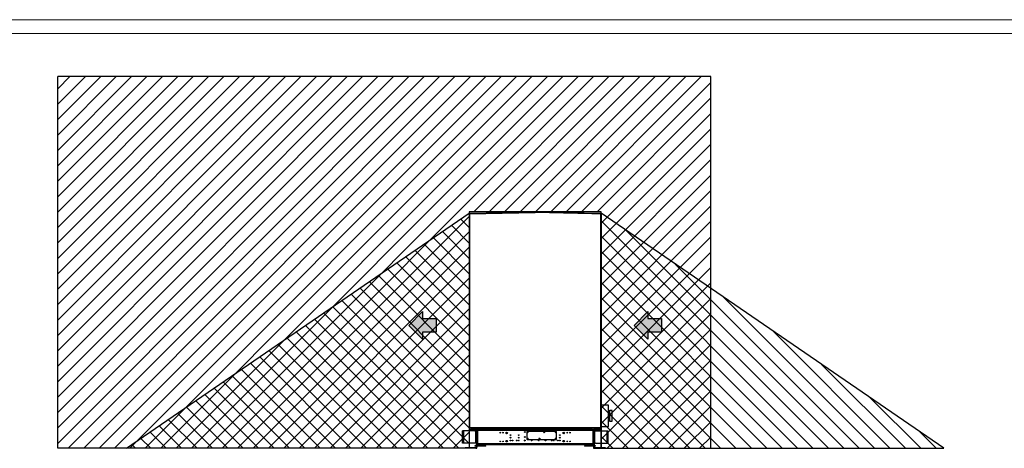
# Model space of a CAD drawing. Header units: millimetres. Extents: x 0 to 39025, y 0 to 11880.
# Tile 14 of 64: x 17971 to 25149, y 8759 to 11880. Entities that reach past the tile are written whole.
import ezdxf

# ---------------------------------------------------------------- set-up
doc = ezdxf.new("R2010")
doc.units = ezdxf.units.MM
for name, color, linetype in [('ANOTACIJE', 7, 'Continuous'), ('FORMAT', 7, 'Continuous'), ('ODMIKI funkcionalni', 253, 'Continuous'), ('ODMIKI varnostni', 252, 'Continuous')]:
    doc.layers.add(name, color=color, linetype=linetype)

# ---------------------------------------------------------------- blocks, each defined once
blk = doc.blocks.new('PUŠČICA')
h = blk.add_hatch(color=256)
h.dxf.hatch_style = 1
h.paths.add_polyline_path([(-50, 50), (-50, 25), (-100, 25), (-100, -25), (-50, -25), (-50, -50), (0, 0)])
at = {"ltscale": 10}
for p, q in [((0, 0), (-50, 50)), ((-50, 50), (-50, 25)), ((-100, 25), (-100, -25)), ((-50, 25), (-100, 25)), ((-50, -50), (0, 0)), ((-100, -25), (-50, -25)), ((-50, -25), (-50, -50))]:
    blk.add_line(p, q, dxfattribs=at)

msp = doc.modelspace()

# ---------------------------------------------------------------- hatches: boundary and pattern name
at = {"layer": 'ODMIKI funkcionalni'}
h = msp.add_hatch(dxfattribs=at)
h.set_pattern_fill('ANSI31', color=256, scale=25)
h.set_pattern_definition([(45, (3920.67, 640.926), (-56.1266, 56.1266), [])])
h.paths.add_polyline_path([(23008.8, 11465.7), (18248.8, 11465.7), (18248.8, 8759.1), (21248.7, 8759.1), (21248.7, 10480.9), (22208.9, 10480.9), (22209, 8759.1), (23008.8, 8759.1)])
at = {"layer": 'ODMIKI varnostni'}
h = msp.add_hatch(dxfattribs=at)
h.set_pattern_fill('ANSI31', color=256, scale=25, angle=90)
h.set_pattern_definition([(135, (3920.67, 640.926), (-56.1266, -56.1266), [])])
h.paths.add_polyline_path([(22208.8, 10470.4), (22208.8, 8759.1), (24708.8, 8759.1)])
h.paths.add_polyline_path([(21248.6, 10470.4), (18748.5, 8759.1), (21248.6, 8759.1)])

# ---------------------------------------------------------------- linework, layer by layer
at = {"color": 7, "linetype": 'Continuous', "lineweight": 25, "ltscale": 20}
for p, q in [((21251.6, 10470.4), (21728.7, 10480.8)), ((21728.8, 10480.8), (22205.9, 10470.4)), ((21728.8, 10478.7), (21728.8, 10480.8)), ((21248.2, 10460.4), (21248.1, 10466)), ((21248.8, 10466), (21248.1, 10466)), ((21248.2, 10461.4), (21248.7, 10461.4)), ((21248.5, 10460.4), (21248.2, 10460.4)), ((21248.5, 10460.4), (21248.5, 8905.1)), ((21248.7, 10464.9), (21248.8, 10464.9)), ((21248.8, 10465.8), (21248.8, 10467.5)), ((21248.8, 10467.5), (21249.8, 10467.5)), ((21248.8, 10465.7), (21248.8, 8907.1)), ((21249.8, 10467.8), (21249.9, 10466.8)), ((21249.8, 10467.8), (21249.9, 10467.8)), ((21249.8, 10467.8), (21249.8, 10467.8)), ((21249.8, 10466), (21249.8, 10467.5)), ((21249.9, 10466.8), (21249.8, 10466.8)), ((21249.9, 10467.5), (21249.9, 10466)), ((21250.9, 10467.5), (21249.9, 10467.5)), ((21249.9, 10466.8), (21249.9, 10466.8)), ((21728.6, 10477.8), (21250.1, 10467.3)), ((21250.1, 10466.3), (21250.1, 10467.3)), ((21250.8, 10466.3), (21250.1, 10466.3)), ((21250.5, 10466), (21250.1, 10466)), ((21250.1, 10466), (21250.8, 10466)), ((21250.5, 10466), (21250.8, 10466)), ((21250.5, 10466), (21250.5, 10465.4)), ((21250.8, 10465.3), (21728.7, 10475.8)), ((21250.8, 8905.1), (21250.8, 10465.3)), ((21250.9, 10467.3), (21250.9, 10467.5)), ((21251, 10467.8), (21274.6, 10468.3)), ((21251.7, 10468.3), (21251.6, 10470.4)), ((21251.7, 10468.3), (21251.6, 10469.3)), ((21251.6, 10469.3), (21251.6, 10469.3)), ((21251.7, 10468.3), (21728.8, 10478.7)), ((21275.1, 10468.8), (21251.7, 10468.3)), ((21274.2, 10467.9), (21275.1, 10468.8)), ((21275.4, 10468.9), (21274.5, 10467.9)), ((21274.7, 10468.8), (21274.7, 10468.8)), ((21317.3, 10468.9), (21276.7, 10468.9)), ((21315.5, 10469.7), (21278.8, 10468.9)), ((21299.7, 10468.9), (21316.2, 10469.2)), ((21299.7, 10468.9), (21299.7, 10468.9)), ((21315.5, 10469.7), (21315.5, 10469.7)), ((21316, 10468.9), (21316, 10468.8)), ((21317.3, 10469.3), (21317.3, 10469.3)), ((21317.3, 10469), (21317.3, 10468.8)), ((21317.3, 10469), (21319.8, 10469)), ((21319.8, 10469.8), (21319.8, 10468.9)), ((21322.1, 10469.9), (21366.6, 10469.9)), ((21358.8, 10469.9), (21727.8, 10477.9)), ((21727.8, 10477.8), (21727.8, 10477.9)), ((21728.6, 10477.8), (21728.7, 10475.8)), ((21728.9, 10477.7), (21728.6, 10477.7)), ((21728.7, 10475.8), (21728.9, 10475.8)), ((21728.8, 10478.7), (22205.9, 10468.3)), ((21728.9, 10475.8), (21728.9, 10477.8)), ((22207.4, 10467.3), (21728.9, 10477.8)), ((22206.8, 10465.3), (21728.9, 10475.8)), ((21729.8, 10477.9), (22141.2, 10468.9)), ((21729.8, 10477.9), (21729.8, 10477.8)), ((22141.2, 10468.8), (22141.2, 10468.9)), ((22141.2, 10468.9), (22180.8, 10468.9)), ((22157.9, 10468.9), (22141.3, 10469.2)), ((22141.5, 10468.8), (22141.5, 10468.9)), ((22142.1, 10469.7), (22178.7, 10468.9)), ((22142.1, 10469.7), (22142.1, 10469.7)), ((22157.8, 10468.9), (22157.8, 10468.9)), ((22183.1, 10467.9), (22182.1, 10468.9)), ((22182.4, 10468.8), (22183.4, 10467.9)), ((22182.5, 10468.8), (22205.9, 10468.3)), ((22182.8, 10468.8), (22182.8, 10468.8)), ((22206.6, 10467.8), (22182.9, 10468.3)), ((22205.9, 10470.4), (22205.9, 10468.3)), ((22205.9, 10468.3), (22205.9, 10469.3)), ((22205.9, 10469.3), (22205.9, 10469.3)), ((22206.6, 10467.5), (22207.6, 10467.5)), ((22206.6, 10467.5), (22206.6, 10467.3)), ((22207.4, 10466.3), (22206.8, 10466.3)), ((22207.1, 10466), (22206.8, 10466)), ((22207.4, 10466), (22206.8, 10466)), ((22206.8, 8904.6), (22206.8, 10465.3)), ((22207.1, 10466), (22207.4, 10466)), ((22207.1, 10466), (22207.1, 10465.4)), ((22207.4, 10467.3), (22207.4, 10466.3)), ((22207.7, 10467.8), (22207.6, 10467.8)), ((22207.6, 10466), (22207.6, 10467.5)), ((22207.7, 10466.8), (22207.6, 10466.8)), ((22207.7, 10466.3), (22207.6, 10466.3)), ((22207.7, 10467.8), (22207.7, 10466.8)), ((22207.7, 10467.8), (22207.7, 10467.8)), ((22207.7, 10467.5), (22208.7, 10467.5)), ((22207.7, 10466), (22207.7, 10467.5)), ((22207.7, 10466.8), (22207.7, 10466.8)), ((22208.7, 10465.8), (22208.7, 10467.5)), ((22208.7, 10466), (22209.4, 10466)), ((22208.8, 10465.7), (22208.8, 8905.1)), ((22208.8, 10461.4), (22209.3, 10461.4)), ((22209.3, 10460.4), (22208.8, 10460.4)), ((22209.4, 10466), (22209.3, 10460.4)), ((21248.8, 9078.4), (21248.5, 9078.4)), ((22264.1, 9073.1), (22208.8, 9073.1)), ((22264.1, 8917.1), (22264.1, 9073.1)), ((22264.2, 8957.5), (22264.2, 9032.6)), ((22272.4, 9031.2), (22264.7, 9031.2)), ((22264.7, 8958.9), (22264.7, 9031.2)), ((22272.3, 9031.2), (22272.3, 9032.6)), ((22272.4, 8958.9), (22272.4, 9031.2)), ((22288.8, 9033.1), (22272.8, 9033.1)), ((22272.8, 9031.5), (22272.8, 9033.1)), ((22272.9, 8957.5), (22272.9, 9032.6)), ((22273.4, 8957), (22273.4, 9033.1)), ((22288.8, 8957), (22288.8, 9033.1)), ((22208.8, 8905.1), (21248.5, 8905.1)), ((22208.8, 8907.1), (21248.8, 8907.1)), ((21249.7, 8906.5), (21249.7, 8906.4)), ((21249.7, 8905.2), (21249.7, 8905.1)), ((21250.5, 8906.3), (21250.5, 8906.3)), ((21250.5, 8905.1), (21250.5, 8906.1)), ((21250.5, 8906.1), (21250.8, 8906.1)), ((21287, 8905.1), (21287, 8895.1)), ((21300.2, 8903.8), (21300.2, 8905.1)), ((21312.7, 8903.8), (21300.2, 8903.8)), ((21302.6, 8903.8), (21302.2, 8905.1)), ((21314, 8905.1), (21312.7, 8903.8)), ((21661.5, 8895.1), (21661.5, 8905.1)), ((21839.3, 8897.9), (21839.3, 8905.1)), ((21841.3, 8897.9), (21841.3, 8905.1)), ((21876.3, 8905.1), (21876.3, 8897.9)), ((21878.3, 8905.1), (21878.3, 8897.9)), ((22059.3, 8897.9), (22059.3, 8905.1)), ((22061.3, 8897.9), (22061.3, 8905.1)), ((22096.3, 8905.1), (22096.3, 8897.9)), ((22098.3, 8905.1), (22098.3, 8897.9)), ((22144.2, 8902.1), (22141.2, 8905.1)), ((22144.2, 8895.1), (22144.2, 8902.1)), ((22157.2, 8905.1), (22157.2, 8897.9)), ((22160, 8905.1), (22160, 8897.3)), ((22174.7, 8903.8), (22174.7, 8905.1)), ((22180.7, 8903.8), (22174.7, 8903.8)), ((22180.7, 8905.1), (22180.7, 8903.8)), ((22188.9, 8897.3), (22188.9, 8905.1)), ((22197.8, 8897.1), (22197.8, 8903.6)), ((22198.8, 8903.6), (22197.8, 8903.6)), ((22198.8, 8903.6), (22198.8, 8895.1)), ((22199.8, 8905.1), (22199.8, 8904.6)), ((22199.8, 8904.6), (22206.8, 8904.6)), ((22206.8, 8906.3), (22206.8, 8906.3)), ((22207.5, 8906.5), (22207.5, 8906.4)), ((22207.5, 8905.2), (22207.5, 8905.1)), ((22208.8, 8917.1), (22264.1, 8917.1)), ((22264.7, 8958.9), (22272.4, 8958.9)), ((22272.3, 8957.5), (22272.3, 8958.9)), ((22272.8, 8957), (22272.8, 8958.6)), ((22272.8, 8957), (22288.8, 8957)), ((21199.5, 8796.1), (21199.5, 8886.1)), ((21290, 8886.1), (21199.5, 8886.1)), ((21207.5, 8796.1), (21207.5, 8886.1)), ((21257.3, 8892.1), (21257.3, 8895.1)), ((21257.3, 8895.1), (22149.2, 8895.1)), ((21303.7, 8892.1), (21257.3, 8892.1)), ((21257.5, 8895.1), (21257.5, 8898.1)), ((21257.5, 8898.1), (21287, 8898.1)), ((21262.5, 8898.1), (21262.5, 8895.1)), ((21267.7, 8891.6), (21267.7, 8887.9)), ((21278.9, 8891.6), (21267.7, 8891.6)), ((21267.7, 8887.9), (21268, 8887.5)), ((21278.9, 8887.9), (21267.7, 8887.9)), ((21268, 8887.5), (21278.5, 8887.5)), ((21268.3, 8892.1), (21268.3, 8891.6)), ((21272.3, 8895.1), (21272.3, 8892.1)), ((21278.2, 8891.6), (21278.2, 8892.1)), ((21278.5, 8887.5), (21278.9, 8887.9)), ((21278.9, 8887.9), (21278.9, 8891.6)), ((21287, 8898.9), (21661.5, 8898.9)), ((21294.5, 8881.6), (21290, 8886.1)), ((21294.5, 8881.6), (21294.5, 8881.1)), ((21304.5, 8881.1), (21294.5, 8881.1)), ((21295.8, 8892.1), (21295.8, 8886.6)), ((21295.8, 8886.6), (21301.8, 8886.6)), ((21301.6, 8886.4), (21296, 8886.4)), ((21296.5, 8801.1), (21296.5, 8881.1)), ((21299.5, 8801.1), (21299.5, 8881.1)), ((21304.5, 8876.6), (21299.5, 8876.6)), ((21300.2, 8895.1), (21300.2, 8898.9)), ((21314.2, 8898.1), (21300.2, 8898.1)), ((21301.8, 8886.6), (21301.8, 8892.1)), ((21303.7, 8892.1), (21303.7, 8895.1)), ((21303.8, 8898.1), (21303.8, 8898.9)), ((21304.5, 8891.3), (21304.5, 8778.1)), ((21304.5, 8891.3), (22153, 8891.3)), ((21304.7, 8894.9), (21304.7, 8895.1)), ((21307.7, 8892.1), (21307.4, 8892.1)), ((21307.7, 8895.1), (21307.7, 8892.1)), ((21308.3, 8895.1), (21308.3, 8787.1)), ((21313.3, 8898.1), (21313.3, 8898.9)), ((21314.2, 8898.9), (21314.2, 8895.1)), ((21840.1, 8895.9), (21661.5, 8895.9)), ((21669.8, 8881.4), (21667.8, 8879.4)), ((21667.8, 8879.4), (21667.8, 8825.4)), ((21882.8, 8881.4), (21669.8, 8881.4)), ((21839.3, 8897.9), (21841.3, 8897.9)), ((21842.1, 8897.1), (21842.1, 8895.1)), ((21875.5, 8897.1), (21842.1, 8897.1)), ((21875.5, 8895.1), (21875.5, 8897.1)), ((21876.2, 8875.4), (21881.4, 8875.4)), ((21876.3, 8897.9), (21878.3, 8897.9)), ((22060.1, 8895.9), (21877.4, 8895.9)), ((21884.8, 8879.4), (21882.8, 8881.4)), ((21884.8, 8825.4), (21884.8, 8879.4)), ((22059.3, 8897.9), (22061.3, 8897.9)), ((22062.1, 8897.1), (22062.1, 8895.1)), ((22095.5, 8897.1), (22062.1, 8897.1)), ((22095.5, 8895.1), (22095.5, 8897.1)), ((22096.3, 8897.9), (22098.3, 8897.9)), ((22144.2, 8895.9), (22097.4, 8895.9)), ((22149.2, 8895.1), (22149.2, 8787.1)), ((22149.8, 8892.1), (22149.8, 8895.1)), ((22149.8, 8895.1), (22200.3, 8895.1)), ((22150.1, 8892.1), (22149.8, 8892.1)), ((22152.8, 8895.1), (22152.8, 8894.9)), ((22153, 8891.3), (22153, 8778.1)), ((22153, 8854.1), (22153.3, 8854.1)), ((22153.3, 8844.1), (22153, 8844.1)), ((22153.3, 8881.1), (22153.3, 8778.1)), ((22153.3, 8881.1), (22163.3, 8881.1)), ((22158.3, 8876.6), (22153.3, 8876.6)), ((22153.8, 8892.1), (22153.8, 8895.1)), ((22153.8, 8892.1), (22200.3, 8892.1)), ((22160, 8897.9), (22157.2, 8897.9)), ((22158.3, 8881.1), (22158.3, 8778.1)), ((22160, 8897.3), (22188.9, 8897.3)), ((22160, 8895.1), (22160, 8897.1)), ((22160, 8897.1), (22198.8, 8897.1)), ((22161.3, 8881.1), (22161.3, 8801.1)), ((22167.8, 8886.1), (22163.3, 8881.6)), ((22163.3, 8881.6), (22163.3, 8881.1)), ((22167.8, 8886.1), (22258.3, 8886.1)), ((22178.7, 8891.6), (22178.7, 8887.9)), ((22189.9, 8891.6), (22178.7, 8891.6)), ((22178.7, 8887.9), (22179, 8887.5)), ((22189.9, 8887.9), (22178.7, 8887.9)), ((22179, 8887.5), (22189.5, 8887.5)), ((22179.3, 8892.1), (22179.3, 8891.6)), ((22185.3, 8892.1), (22185.3, 8895.1)), ((22188.8, 8895.1), (22188.8, 8897.1)), ((22189.2, 8891.6), (22189.2, 8892.1)), ((22189.5, 8887.5), (22189.9, 8887.9)), ((22189.9, 8887.9), (22189.9, 8891.6)), ((22200.3, 8895.1), (22200.3, 8892.1)), ((22250.3, 8886.1), (22250.3, 8796.1)), ((22258.3, 8886.1), (22258.3, 8796.1)), ((21290, 8796.1), (21199.5, 8796.1)), ((21219.2, 8759.1), (21219.2, 8764.1)), ((21219.2, 8764.1), (21297.2, 8764.1)), ((21297.5, 8759.1), (21219.2, 8759.1)), ((21229.2, 8764.1), (21229.2, 8759.1)), ((21288, 8778.1), (21288, 8775.1)), ((21368, 8778.1), (21288, 8778.1)), ((21368, 8775.1), (21288, 8775.1)), ((21290, 8796.1), (21294.5, 8800.6)), ((21294.5, 8801.1), (21304.5, 8801.1)), ((21294.5, 8800.6), (21294.5, 8801.1)), ((21297.2, 8759.1), (21297.2, 8764.1)), ((21297.5, 8759.1), (21297.5, 8759.1)), ((21299.2, 8801.1), (21299.2, 8778.1)), ((21299.2, 8775.1), (21299.2, 8766.1)), ((21299.2, 8766.1), (21304.5, 8766.1)), ((21299.5, 8805.6), (21304.5, 8805.6)), ((21304.2, 8801.1), (21304.2, 8778.1)), ((21304.2, 8775.1), (21304.2, 8766.1)), ((22153, 8790.9), (21304.5, 8790.9)), ((21304.5, 8775.1), (21304.5, 8766.1)), ((21308.3, 8787.1), (22149.2, 8787.1)), ((21318.2, 8782.1), (21318.2, 8787.1)), ((21318.2, 8782.1), (21320, 8781.1)), ((21336.2, 8779.1), (21319.8, 8779.1)), ((21336, 8781.1), (21320, 8781.1)), ((21323.1, 8782.1), (21323.1, 8787.1)), ((21332.9, 8782.1), (21332.9, 8787.1)), ((21336, 8781.1), (21337.8, 8782.1)), ((21337.8, 8782.1), (21337.8, 8787.1)), ((21368, 8775.1), (21368, 8778.1)), ((21667.8, 8825.4), (21669.8, 8823.4)), ((21669.8, 8823.4), (21882.8, 8823.4)), ((21882.8, 8823.4), (21884.8, 8825.4)), ((22089.5, 8778.1), (22089.5, 8775.1)), ((22169.5, 8778.1), (22089.5, 8778.1)), ((22169.5, 8775.1), (22089.5, 8775.1)), ((22119.7, 8782.1), (22119.7, 8787.1)), ((22119.7, 8782.1), (22121.5, 8781.1)), ((22137.7, 8779.1), (22121.3, 8779.1)), ((22137.5, 8781.1), (22121.5, 8781.1)), ((22124.6, 8782.1), (22124.6, 8787.1)), ((22134.4, 8782.1), (22134.4, 8787.1)), ((22137.5, 8781.1), (22139.3, 8782.1)), ((22139.3, 8782.1), (22139.3, 8787.1)), ((22153, 8775.1), (22153, 8766.1)), ((22153, 8766.1), (22158.3, 8766.1)), ((22153.3, 8805.6), (22158.3, 8805.6)), ((22163.3, 8801.1), (22153.3, 8801.1)), ((22153.3, 8775.1), (22153.3, 8766.1)), ((22158.3, 8775.1), (22158.3, 8766.1)), ((22160, 8759.1), (22238.3, 8759.1)), ((22160, 8759.1), (22160, 8759.1)), ((22160.3, 8764.1), (22160.3, 8759.1)), ((22160.3, 8764.1), (22238.3, 8764.1)), ((22163.3, 8800.6), (22163.3, 8801.1)), ((22163.3, 8800.6), (22167.8, 8796.1)), ((22167.8, 8796.1), (22258.3, 8796.1)), ((22169.5, 8775.1), (22169.5, 8778.1)), ((22228.3, 8759.1), (22228.3, 8764.1)), ((22238.3, 8764.1), (22238.3, 8759.1))]:
    msp.add_line(p, q, dxfattribs=at)
at = {"color": 7, "linetype": 'Continuous', "lineweight": 25}
msp.add_line((21728.8, 10478.7), (21728.8, 10480.8), dxfattribs=at)
at = {"color": 7, "linetype": 'Continuous', "lineweight": 25, "ltscale": 20, "flags": 128}
for points in [[(21728.8, 10480.8), (21728.7, 10480.8), (21728.7, 10480.8)], [(21728.8, 10480.8), (21728.8, 10480.8), (21728.8, 10480.8)], [(21250.1, 10466), (21249.8, 10466), (21249.5, 10465.9), (21249.3, 10465.9), (21249.1, 10465.9), (21248.9, 10465.8), (21248.8, 10465.8), (21248.8, 10465.7), (21248.8, 10465.7), (21248.9, 10465.6), (21249, 10465.6), (21249.2, 10465.6), (21249.5, 10465.5), (21249.8, 10465.5), (21250.1, 10465.4), (21250.4, 10465.4), (21250.8, 10465.3)], [(21249.9, 10466.4), (21249.9, 10466.4), (21249.8, 10466.4)], [(21250.5, 10466), (21250.1, 10465.9), (21249.9, 10465.9), (21249.8, 10465.8), (21249.8, 10465.7), (21249.9, 10465.6), (21250.1, 10465.5), (21250.4, 10465.4), (21250.8, 10465.3)], [(21317.3, 10469.8), (21317.3, 10469.7), (21317.3, 10469.3), (21317.3, 10469)], [(22141.2, 10468.9), (22141.2, 10469.3), (22141.2, 10469.6), (22141.3, 10469.7)], [(22206.8, 10465.3), (22207.1, 10465.4), (22207.4, 10465.5), (22207.6, 10465.6), (22207.8, 10465.7), (22207.7, 10465.8), (22207.6, 10465.9), (22207.4, 10465.9), (22207.1, 10466)], [(22206.8, 10465.3), (22207.1, 10465.4), (22207.5, 10465.4), (22207.8, 10465.5), (22208.1, 10465.5), (22208.3, 10465.6), (22208.5, 10465.6), (22208.7, 10465.6), (22208.7, 10465.7), (22208.8, 10465.7), (22208.7, 10465.8), (22208.6, 10465.8), (22208.5, 10465.9), (22208.3, 10465.9), (22208, 10465.9), (22207.7, 10466), (22207.4, 10466)], [(21250.8, 8906.2), (21250.5, 8906.3), (21250.5, 8906.3)], [(21606.2, 8856), (21606.3, 8856.3), (21606.4, 8856.6)], [(21939.2, 8872.8), (21939.2, 8872.3), (21939.2, 8868.4)]]:
    msp.add_lwpolyline(points, dxfattribs=at)
at = {"color": 7, "linetype": 'Continuous', "lineweight": 25, "ltscale": 400}
for centre, radius in [((21474.5, 8872.7), 2.6), ((21494.5, 8872.7), 2.6), ((21520.8, 8870.6), 5.25), ((21520.8, 8870.6), 5.24), ((21520.8, 8870.6), 4), ((21520.8, 8870.6), 3.32), ((21548.8, 8855.5), 2.6), ((21548.8, 8836.3), 2.6), ((21608.8, 8855.5), 2.6), ((21608.8, 8836.3), 2.6), ((21653.5, 8877.8), 2.6), ((21653.5, 8841.1), 2.6), ((21673.8, 8875.4), 3.25), ((21673.8, 8829.4), 3.25), ((21673.8, 8875.4), 2.6), ((21673.8, 8829.4), 2.6), ((21759.3, 8829.4), 3.25), ((21793.3, 8875.4), 3.25), ((21878.8, 8875.4), 3.25), ((21878.8, 8829.4), 3.25), ((21878.8, 8875.4), 2.6), ((21878.8, 8829.4), 2.6), ((21908.8, 8855.5), 2.6), ((21908.8, 8836.3), 2.6), ((21936.7, 8870.6), 5.25), ((21936.7, 8870.6), 5.24), ((21936.7, 8870.6), 4), ((21936.7, 8870.6), 3.32), ((21963, 8872.7), 2.6), ((21983, 8872.7), 2.6), ((21474.5, 8809.5), 2.6), ((21494.5, 8809.5), 2.6), ((21520.8, 8810.9), 5.25), ((21520.8, 8810.9), 5.23), ((21520.8, 8810.9), 4), ((21520.8, 8810.9), 3.32), ((21548.8, 8815.5), 2.6), ((21563.8, 8815.5), 2.6), ((21593.8, 8815.5), 2.6), ((21608.8, 8815.5), 2.6), ((21653.5, 8815.5), 2.6), ((21702.9, 8815.5), 2.6), ((21754.7, 8815.5), 2.6), ((21804.1, 8815.5), 2.6), ((21848.8, 8815.5), 2.6), ((21863.8, 8815.5), 2.6), ((21893.8, 8815.5), 2.6), ((21908.8, 8815.5), 2.6), ((21936.7, 8810.9), 5.25), ((21936.7, 8810.9), 5.24), ((21936.7, 8810.9), 4), ((21936.7, 8810.9), 3.32), ((21963, 8809.5), 2.6), ((21983, 8809.5), 2.6)]:
    msp.add_circle(centre, radius, dxfattribs=at)
for centre, radius, start, end in [((21249.9, 10466), 1.8, 127.49464, 181.25), ((21251.7, 10467.5), 2.9, 91.25, 180), ((21251.7, 10467.5), 1.9, 91.25, 180), ((21251.7, 10467.5), 1.8, 91.25, 180), ((21348.1, 10467.4), 97.3, 180.03622, 181.21363), ((21251.7, 10467.5), 0.8, 91.25, 180), ((21315.5, 10468.9), 0.8, 0, 91.25), ((21315.5, 10468.9), 1.8, 0, 29.25947), ((21336.8, 10469.4), 19.5, 178.8232, 181.1768), ((21747.2, 10478.3), 19.5, 178.8232, 181.1768), ((21710.3, 10478.3), 19.5, 358.8232, 1.1768), ((22121.8, 10469.3), 19.5, 358.8232, 1.1768), ((22142, 10468.9), 0.8, 88.75, 180), ((22205.8, 10467.5), 2.9, 0, 88.75), ((22205.8, 10467.5), 1.9, 360, 88.75), ((22205.8, 10467.5), 1.8, 0, 88.75), ((22205.8, 10467.5), 0.8, 0, 88.75), ((22109.5, 10467.4), 97.3, 358.78637, 359.96378), ((22207.6, 10466), 1.8, 358.75, 52.50536), ((21250.3, 9078.4), 1.89, 146.60447, 180.60503), ((22263.7, 9032.6), 0.5, 0, 25.84193), ((22264.7, 9031.7), 0.5, 180, 270), ((22271.8, 9031.7), 0.5, 270, 0), ((22272.8, 9032.6), 0.5, 90, 180), ((22272.4, 9031.7), 0.5, 270, 0), ((22273.4, 9032.6), 0.5, 90, 180), ((21251.3, 8911.5), 5.25, 236.84623, 263.86345), ((21250.5, 8907.1), 2, 180, 270), ((21250.5, 8907.1), 1, 214.01728, 270), ((22199.8, 8903.6), 2, 131.40962, 180), ((22199.8, 8903.6), 1, 90, 180), ((22206.6, 8909.7), 3.38, 272.11972, 308.98653), ((22206.8, 8907.1), 2, 270, 0), ((22206.8, 8907.1), 1, 270, 325.98272), ((22206.8, 8906.6), 2, 270, 311.40962), ((22263.7, 8957.5), 0.5, 334.15807, 0), ((22264.7, 8958.4), 0.5, 90, 180), ((22271.8, 8958.4), 0.5, 360, 90), ((22272.8, 8957.5), 0.5, 180, 270), ((22272.4, 8958.4), 0.5, 360, 90), ((22273.4, 8957.5), 0.5, 180, 270), ((21296, 8886.6), 0.2, 180, 270), ((21301.6, 8886.6), 0.2, 270, 0), ((21303.7, 8891.3), 3.8, 0, 90), ((21303.7, 8891.3), 0.8, 0, 90), ((21598.8, 8858.9), 10.9, 327.48434, 354.98968), ((21598.8, 8858.9), 12.5, 332.79732, 349.67671), ((21842.1, 8897.9), 2.8, 180, 270), ((21842.1, 8897.9), 0.8, 180, 270), ((21875.5, 8897.9), 0.8, 270, 0), ((21875.5, 8897.9), 2.8, 270, 0), ((22062.1, 8897.9), 2.8, 180, 270), ((22062.1, 8897.9), 0.8, 180, 270), ((22095.5, 8897.9), 2.8, 270, 0), ((22095.5, 8897.9), 0.8, 270, 0), ((22153.8, 8891.3), 3.8, 90, 180), ((22153.8, 8891.3), 0.8, 90, 180), ((22160, 8897.9), 2.8, 180, 270), ((22160, 8897.9), 0.8, 180, 270), ((21297.2, 8766.1), 7, 270, 0), ((21297.2, 8766.1), 2, 270, 0), ((21297.5, 8766.1), 7, 270, 0), ((21308.3, 8790.9), 3.8, 180, 270), ((21308.3, 8790.9), 0.8, 180, 270), ((21317.8, 8780.6), 2.5, 270, 325.01514), ((21320.7, 8785.8), 4.45, 236.52781, 303.47219), ((21328, 8773.4), 10, 129.94153, 145.01514), ((21328, 8798), 16.6, 252.80787, 287.19213), ((21335.4, 8785.8), 4.45, 236.52781, 303.47219), ((21328, 8773.4), 10, 34.98486, 50.05847), ((21338.3, 8780.6), 2.5, 214.98486, 270), ((21653.5, 8815.5), 2.6, 90.10974, 269.89051), ((22119.3, 8780.6), 2.5, 270, 325.01514), ((22122.2, 8785.8), 4.45, 236.52781, 303.47219), ((22129.5, 8773.4), 10, 129.94153, 145.01514), ((22129.5, 8798), 16.6, 252.80787, 287.19213), ((22136.9, 8785.8), 4.45, 236.52781, 303.47219), ((22129.5, 8773.4), 10, 34.98486, 50.05847), ((22139.8, 8780.6), 2.5, 214.98486, 270), ((22149.2, 8790.9), 3.8, 270, 0), ((22149.2, 8790.9), 0.8, 270, 0), ((22160, 8766.1), 7, 180, 270), ((22160.3, 8766.1), 7, 180, 270), ((22160.3, 8766.1), 2, 180, 270)]:
    msp.add_arc(centre, radius, start, end, dxfattribs=at)
at = {"layer": 'FORMAT', "color": 7, "linetype": 'Continuous', "lineweight": 18, "ltscale": 27}
for p, q in [((0, 11880), (35692.8, 11880)), ((500, 11780), (35592.8, 11780))]:
    msp.add_line(p, q, dxfattribs=at)
at = {"layer": 'ODMIKI funkcionalni', "ltscale": 10}
for p, q in [((23008.8, 11465.7), (18248.8, 11465.7)), ((18248.8, 8759.1), (18248.8, 11465.7)), ((23008.8, 8759.1), (23008.8, 11465.7)), ((21248.7, 10480.9), (21248.7, 8759.1)), ((22209, 8759.1), (22208.9, 10480.9)), ((21248.7, 8759.1), (18248.8, 8759.1)), ((22209, 8759.1), (23008.8, 8759.1))]:
    msp.add_line(p, q, dxfattribs=at)
at = {"layer": 'ODMIKI funkcionalni'}
msp.add_line((22208.9, 10480.9), (21248.7, 10480.9), dxfattribs=at)
at = {"layer": 'ODMIKI varnostni'}
for p, q in [((18748.5, 8759.1), (21248.6, 10470.4)), ((21248.6, 10470.4), (21248.6, 8759.1)), ((22208.8, 10470.4), (22208.8, 8759.1)), ((24708.8, 8759.1), (22208.8, 10470.4)), ((21248.6, 8759.1), (18748.5, 8759.1)), ((22208.8, 8759.1), (24708.8, 8759.1))]:
    msp.add_line(p, q, dxfattribs=at)

# ---------------------------------------------------------------- block references
at = {"layer": 'ANOTACIJE', "xscale": -2, "yscale": 2, "zscale": 2}
for p in [(20807.2, 9654.4), (22450.3, 9654.4)]:
    msp.add_blockref('PUŠČICA', p, dxfattribs=at)

doc.saveas('drawing.dxf')
